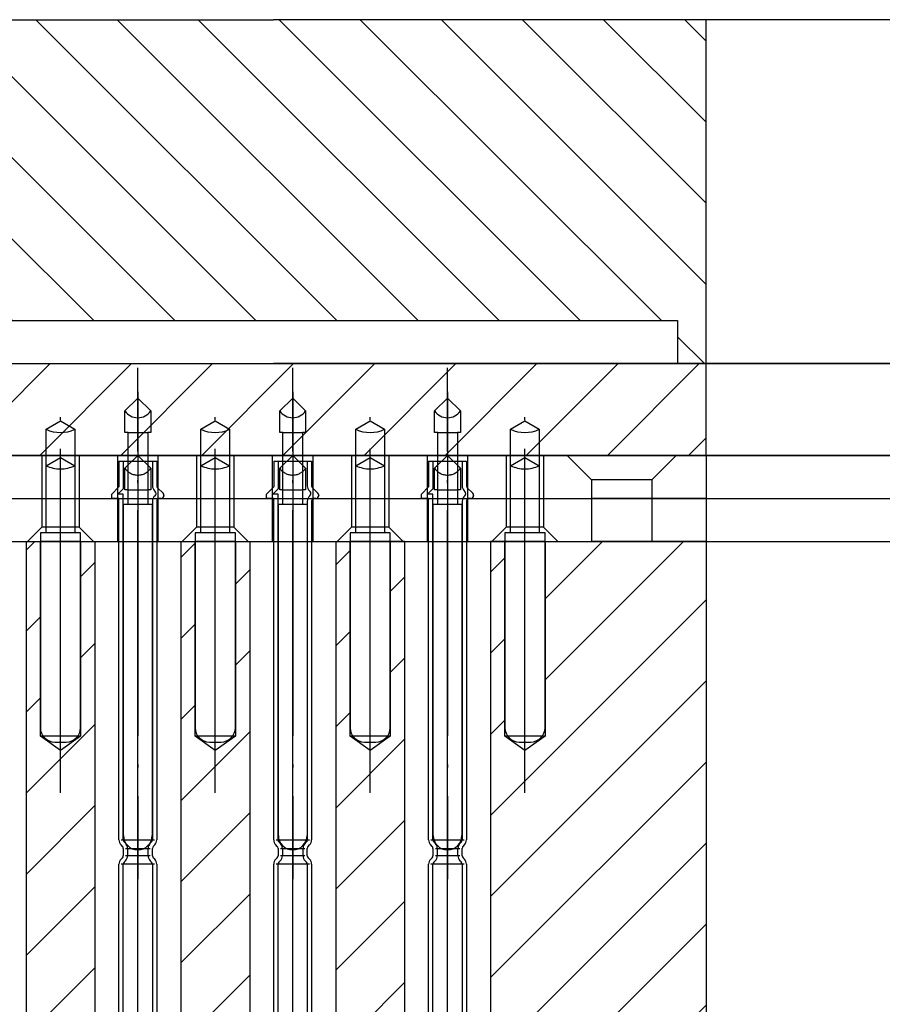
# Model space of a CAD drawing. Extents: x -1763 to 4575, y -3429 to 1051.
# Tile 8 of 80: x -79 to -49, y -2476 to -2442. Entities that reach past the tile are written whole.
import ezdxf

# ---------------------------------------------------------------- set-up
doc = ezdxf.new("R2010")
doc.units = 0
doc.linetypes.add('DASHED', pattern=[15, 7, -8])
doc.linetypes.add('DOT_CENTER', pattern=[14, 12, -1, 0, -1])
doc.layers.add('1', color=7, linetype='CONTINUOUS')
pattern_1 = [(45, (0, 0), (-1.4142136, 1.4142136), [])]

# ---------------------------------------------------------------- blocks, each defined once
blk = doc.blocks.new('DUTBD__178', base_point=(59.044, -3293.922))
at = {"layer": '1', "linetype": 'CONTINUOUS'}
h = blk.add_hatch(dxfattribs=at)
h.set_pattern_fill('USER', color=3, scale=2, angle=45, pattern_type=0)
h.set_pattern_definition(pattern_1)
h.paths.add_polyline_path([(-55, -2453.751), (-55, -2456.951), (-144.78, -2456.951), (-144.78, -2453.751)])
at = {"layer": '1', "color": 3, "linetype": 'CONTINUOUS'}
for p, q in [((-144.78, -2453.751), (-55, -2453.751)), ((-55, -2456.951), (-55, -2453.751)), ((-55, -2453.751), (55, -2453.751)), ((-55, -2456.951), (-144.78, -2456.951)), ((55, -2456.951), (-55, -2456.951))]:
    blk.add_line(p, q, dxfattribs=at)
blk = doc.blocks.new('SV_DUT_BO_STIFFENER__179', base_point=(203.824, -3290.722))
at = {"layer": '1', "linetype": 'CONTINUOUS'}
h = blk.add_hatch(dxfattribs=at)
h.set_pattern_fill('USER', color=1, scale=2, angle=135, pattern_type=0)
h.set_pattern_definition([(135, (0, 0), (-1.4142136, -1.4142136), [])])
h.paths.add_polyline_path([(-156, -2445.751), (-156, -2441.751), (-142.37, -2441.751), (-127.18, -2441.751), (-128.37, -2441.751), (-70.086, -2441.751), (-55, -2441.751), (-55, -2453.751), (-56, -2453.751), (-56, -2452.251), (-96.68, -2452.251), (-96.68, -2453.751), (-104.08, -2453.751), (-104.08, -2448.751), (-130.68, -2448.751), (-130.68, -2453.751), (-131.97, -2453.751), (-135.37, -2453.751), (-148, -2453.751)])
at = {"layer": '1', "color": 1, "linetype": 'CONTINUOUS'}
for p, q in [((-128.37, -2441.751), (-70.086, -2441.751)), ((-55, -2441.751), (-70.086, -2441.751)), ((55, -2441.751), (-55, -2441.751)), ((-55, -2453.751), (-55, -2441.751)), ((-96.68, -2452.251), (-56, -2452.251)), ((-56, -2452.251), (-56, -2453.751)), ((-96.68, -2453.751), (-70.086, -2453.751)), ((-56, -2453.751), (-70.086, -2453.751)), ((-55, -2453.751), (-56, -2453.751)), ((55, -2453.751), (-55, -2453.751))]:
    blk.add_line(p, q, dxfattribs=at)
at = {"layer": '1'}
blk.add_blockref('DUTBD__178', (59.044, -3293.922), dxfattribs=at)
blk = doc.blocks.new('POGO_DB__186', base_point=(-64.52, -2471.741))
at = {"layer": '1', "color": 2, "linetype": 'CONTINUOUS'}
for p, q in [((-64.02, -2454.951), (-64.47, -2455.401)), ((-63.57, -2455.401), (-64.02, -2454.951)), ((-64.47, -2456.151), (-64.47, -2455.401)), ((-63.57, -2455.401), (-63.57, -2456.151)), ((-64.363, -2456.151), (-64.47, -2456.151)), ((-64.363, -2456.151), (-63.677, -2456.151)), ((-64.363, -2458.651), (-64.363, -2456.151)), ((-63.57, -2456.151), (-63.677, -2456.151)), ((-63.677, -2456.151), (-63.677, -2458.651)), ((-64.52, -2458.651), (-64.363, -2458.651)), ((-64.52, -2470.211), (-64.52, -2458.651)), ((-64.363, -2458.651), (-63.677, -2458.651)), ((-63.677, -2458.651), (-63.52, -2458.651)), ((-63.52, -2458.651), (-63.52, -2470.211))]:
    blk.add_line(p, q, dxfattribs=at)
at = {"layer": '1', "color": 2, "linetype": 'DOT_CENTER'}
blk.add_line((-64.02, -2454.735), (-64.02, -2471.741), dxfattribs=at)
at = {"layer": '1', "color": 2, "linetype": 'DASHED'}
for p, q in [((-64.02, -2456.951), (-64.47, -2457.401)), ((-63.57, -2457.401), (-64.02, -2456.951)), ((-64.47, -2458.151), (-64.47, -2457.401)), ((-63.57, -2457.401), (-63.57, -2458.151)), ((-64.363, -2458.151), (-64.47, -2458.151)), ((-64.363, -2458.151), (-63.677, -2458.151)), ((-63.57, -2458.151), (-63.677, -2458.151))]:
    blk.add_line(p, q, dxfattribs=at)
at = {"layer": '1', "color": 2, "linetype": 'CONTINUOUS'}
for centre, radius, start, end in [((-64.02, -2455.093), 0.545, -145.6311, -34.3689), ((-64.02, -2470.211), 0.5, 180, -90), ((-64.02, -2470.211), 0.5, -90, 0)]:
    blk.add_arc(centre, radius, start, end, dxfattribs=at)
at = {"layer": '1', "color": 2, "linetype": 'DASHED'}
blk.add_arc((-64.02, -2457.093), 0.545, -145.6311, -34.3689, dxfattribs=at)
blk = doc.blocks.new('POGO_ASSY__187', base_point=(145.471, -3333.472))
at = {"layer": '1', "color": 3, "linetype": 'DOT_CENTER'}
for p, q in [((-64.02, -2470.921), (-64.02, -2453.9)), ((-64.02, -2471.216), (-64.02, -2470.921)), ((-64.02, -2508.863), (-64.02, -2471.216))]:
    blk.add_line(p, q, dxfattribs=at)
at = {"layer": '1', "color": 3, "linetype": 'CONTINUOUS'}
for p, q in [((-64.68, -2457.151), (-64.68, -2458.051)), ((-64.68, -2457.151), (-63.36, -2457.151)), ((-64.53, -2457.151), (-64.53, -2458.113)), ((-63.51, -2457.151), (-63.51, -2458.01)), ((-63.36, -2457.151), (-63.36, -2458.01)), ((-64.68, -2458.051), (-64.93, -2458.301)), ((-63.331, -2458.081), (-63.139, -2458.272)), ((-64.93, -2458.451), (-64.93, -2458.301)), ((-64.53, -2458.113), (-64.718, -2458.301)), ((-64.53, -2458.301), (-64.718, -2458.301)), ((-64.53, -2470.366), (-64.53, -2458.301)), ((-63.437, -2458.187), (-63.412, -2458.211)), ((-63.11, -2458.343), (-63.11, -2458.351)), ((-64.68, -2458.451), (-64.93, -2458.451)), ((-64.68, -2470.366), (-64.68, -2458.451)), ((-63.51, -2458.551), (-63.51, -2470.366)), ((-63.36, -2458.551), (-63.36, -2470.366)), ((-63.21, -2458.451), (-63.26, -2458.451)), ((-64.601, -2470.366), (-64.02, -2470.366)), ((-64.453, -2470.484), (-64.501, -2470.437)), ((-64.02, -2470.366), (-63.439, -2470.366)), ((-63.587, -2470.484), (-63.539, -2470.437)), ((-64.559, -2470.591), (-64.607, -2470.543)), ((-64.53, -2470.661), (-64.53, -2470.921)), ((-64.445, -2470.661), (-64.02, -2470.661)), ((-64.38, -2470.661), (-64.38, -2470.921)), ((-64.02, -2470.661), (-64.029, -2470.661)), ((-64.02, -2470.661), (-63.595, -2470.661)), ((-63.66, -2470.921), (-63.66, -2470.661)), ((-63.51, -2470.921), (-63.51, -2470.661)), ((-63.481, -2470.591), (-63.433, -2470.543)), ((-64.559, -2470.992), (-64.607, -2471.039)), ((-64.453, -2471.098), (-64.501, -2471.145)), ((-64.02, -2470.921), (-64.445, -2470.921)), ((-63.595, -2470.921), (-64.02, -2470.921)), ((-63.539, -2471.145), (-63.587, -2471.098)), ((-63.433, -2471.039), (-63.481, -2470.992)), ((-64.68, -2492.186), (-64.68, -2471.216)), ((-64.02, -2471.216), (-64.601, -2471.216)), ((-64.53, -2492.186), (-64.53, -2471.216)), ((-63.439, -2471.216), (-64.02, -2471.216)), ((-63.51, -2471.216), (-63.51, -2492.186)), ((-63.36, -2471.216), (-63.36, -2492.186))]:
    blk.add_line(p, q, dxfattribs=at)
for centre, radius, start, end in [((-63.26, -2458.01), 0.25, 180, -135), ((-63.26, -2458.01), 0.1, 180, -135), ((-63.26, -2458.551), 0.25, 129.6157, 180), ((-63.483, -2458.282), 0.1, -50.3843, 45), ((-63.21, -2458.351), 0.1, -90, 0), ((-63.21, -2458.343), 0.1, 0, 45), ((-63.26, -2458.551), 0.1, 90, 180), ((-64.43, -2470.366), 0.25, 180, -135), ((-64.43, -2470.366), 0.1, 180, -135), ((-63.61, -2470.366), 0.1, -45, 0), ((-63.61, -2470.366), 0.25, -45, 0), ((-64.63, -2470.661), 0.1, 0, 45), ((-64.63, -2470.661), 0.25, 0, 45), ((-63.41, -2470.661), 0.25, 135, 180), ((-63.41, -2470.661), 0.1, 135, 180), ((-64.43, -2471.216), 0.25, 135, 180), ((-64.63, -2470.921), 0.1, -45, 0), ((-64.63, -2470.921), 0.25, -45, 0), ((-63.41, -2470.921), 0.25, 180, -135), ((-63.41, -2470.921), 0.1, 180, -135), ((-63.61, -2471.216), 0.25, 0, 45), ((-64.43, -2471.216), 0.1, 135, 180), ((-63.61, -2471.216), 0.1, 0, 45)]:
    blk.add_arc(centre, radius, start, end, dxfattribs=at)
at = {"layer": '1'}
blk.add_blockref('POGO_DB__186', (-64.52, -2471.741), dxfattribs=at)
blk = doc.blocks.new('POGO_DB__188', base_point=(-69.92, -2471.741))
at = {"layer": '1', "color": 2, "linetype": 'CONTINUOUS'}
for p, q in [((-69.42, -2454.951), (-69.87, -2455.401)), ((-68.97, -2455.401), (-69.42, -2454.951)), ((-69.87, -2456.151), (-69.87, -2455.401)), ((-68.97, -2455.401), (-68.97, -2456.151)), ((-69.763, -2456.151), (-69.87, -2456.151)), ((-69.763, -2458.651), (-69.763, -2456.151)), ((-69.763, -2456.151), (-69.077, -2456.151)), ((-69.077, -2456.151), (-69.077, -2458.651)), ((-68.97, -2456.151), (-69.077, -2456.151)), ((-69.92, -2470.211), (-69.92, -2458.651)), ((-69.92, -2458.651), (-69.763, -2458.651)), ((-69.763, -2458.651), (-69.077, -2458.651)), ((-69.077, -2458.651), (-68.92, -2458.651)), ((-68.92, -2458.651), (-68.92, -2470.211))]:
    blk.add_line(p, q, dxfattribs=at)
at = {"layer": '1', "color": 2, "linetype": 'DOT_CENTER'}
blk.add_line((-69.42, -2454.735), (-69.42, -2471.741), dxfattribs=at)
at = {"layer": '1', "color": 2, "linetype": 'DASHED'}
for p, q in [((-69.42, -2456.951), (-69.87, -2457.401)), ((-68.97, -2457.401), (-69.42, -2456.951)), ((-69.87, -2458.151), (-69.87, -2457.401)), ((-68.97, -2457.401), (-68.97, -2458.151)), ((-69.763, -2458.151), (-69.87, -2458.151)), ((-69.763, -2458.151), (-69.077, -2458.151)), ((-68.97, -2458.151), (-69.077, -2458.151))]:
    blk.add_line(p, q, dxfattribs=at)
at = {"layer": '1', "color": 2, "linetype": 'CONTINUOUS'}
for centre, radius, start, end in [((-69.42, -2455.093), 0.545, -145.6311, -34.3689), ((-69.42, -2470.211), 0.5, 180, -90), ((-69.42, -2470.211), 0.5, -90, 0)]:
    blk.add_arc(centre, radius, start, end, dxfattribs=at)
at = {"layer": '1', "color": 2, "linetype": 'DASHED'}
blk.add_arc((-69.42, -2457.093), 0.545, -145.6311, -34.3689, dxfattribs=at)
blk = doc.blocks.new('POGO_ASSY__190', base_point=(140.071, -3333.472))
at = {"layer": '1', "color": 3, "linetype": 'DOT_CENTER'}
for p, q in [((-69.42, -2470.921), (-69.42, -2453.9)), ((-69.42, -2471.216), (-69.42, -2470.921)), ((-69.42, -2508.863), (-69.42, -2471.216))]:
    blk.add_line(p, q, dxfattribs=at)
at = {"layer": '1', "color": 3, "linetype": 'CONTINUOUS'}
for p, q in [((-70.08, -2457.151), (-68.76, -2457.151)), ((-70.08, -2457.151), (-70.08, -2458.051)), ((-69.93, -2457.151), (-69.93, -2458.113)), ((-68.91, -2457.151), (-68.91, -2458.01)), ((-68.76, -2457.151), (-68.76, -2458.01)), ((-70.08, -2458.051), (-70.33, -2458.301)), ((-68.731, -2458.081), (-68.539, -2458.272)), ((-70.33, -2458.451), (-70.33, -2458.301)), ((-69.93, -2458.113), (-70.118, -2458.301)), ((-69.93, -2458.301), (-70.118, -2458.301)), ((-69.93, -2470.366), (-69.93, -2458.301)), ((-68.837, -2458.187), (-68.812, -2458.211)), ((-68.51, -2458.343), (-68.51, -2458.351)), ((-70.08, -2458.451), (-70.33, -2458.451)), ((-70.08, -2470.366), (-70.08, -2458.451)), ((-68.91, -2458.551), (-68.91, -2470.366)), ((-68.76, -2458.551), (-68.76, -2470.366)), ((-68.61, -2458.451), (-68.66, -2458.451)), ((-70.001, -2470.366), (-69.42, -2470.366)), ((-69.853, -2470.484), (-69.901, -2470.437)), ((-69.42, -2470.366), (-68.839, -2470.366)), ((-68.987, -2470.484), (-68.939, -2470.437)), ((-69.959, -2470.591), (-70.007, -2470.543)), ((-69.93, -2470.661), (-69.93, -2470.921)), ((-69.845, -2470.661), (-69.42, -2470.661)), ((-69.78, -2470.661), (-69.78, -2470.921)), ((-69.42, -2470.661), (-69.429, -2470.661)), ((-69.42, -2470.661), (-68.995, -2470.661)), ((-69.06, -2470.921), (-69.06, -2470.661)), ((-68.91, -2470.921), (-68.91, -2470.661)), ((-68.881, -2470.591), (-68.833, -2470.543)), ((-69.959, -2470.992), (-70.007, -2471.039)), ((-69.853, -2471.098), (-69.901, -2471.145)), ((-69.42, -2470.921), (-69.845, -2470.921)), ((-68.995, -2470.921), (-69.42, -2470.921)), ((-68.939, -2471.145), (-68.987, -2471.098)), ((-68.833, -2471.039), (-68.881, -2470.992)), ((-70.08, -2492.186), (-70.08, -2471.216)), ((-69.42, -2471.216), (-70.001, -2471.216)), ((-69.93, -2492.186), (-69.93, -2471.216)), ((-68.839, -2471.216), (-69.42, -2471.216)), ((-68.91, -2471.216), (-68.91, -2492.186)), ((-68.76, -2471.216), (-68.76, -2492.186))]:
    blk.add_line(p, q, dxfattribs=at)
for centre, radius, start, end in [((-68.66, -2458.01), 0.25, 180, -135), ((-68.66, -2458.01), 0.1, 180, -135), ((-68.66, -2458.551), 0.25, 129.6157, 180), ((-68.883, -2458.282), 0.1, -50.3843, 45), ((-68.61, -2458.351), 0.1, -90, 0), ((-68.61, -2458.343), 0.1, 0, 45), ((-68.66, -2458.551), 0.1, 90, 180), ((-69.83, -2470.366), 0.25, 180, -135), ((-69.83, -2470.366), 0.1, 180, -135), ((-69.01, -2470.366), 0.1, -45, 0), ((-69.01, -2470.366), 0.25, -45, 0), ((-70.03, -2470.661), 0.1, 0, 45), ((-70.03, -2470.661), 0.25, 0, 45), ((-68.81, -2470.661), 0.25, 135, 180), ((-68.81, -2470.661), 0.1, 135, 180), ((-69.83, -2471.216), 0.25, 135, 180), ((-70.03, -2470.921), 0.1, -45, 0), ((-70.03, -2470.921), 0.25, -45, 0), ((-68.81, -2470.921), 0.25, 180, -135), ((-68.81, -2470.921), 0.1, 180, -135), ((-69.01, -2471.216), 0.25, 0, 45), ((-69.83, -2471.216), 0.1, 135, 180), ((-69.01, -2471.216), 0.1, 0, 45)]:
    blk.add_arc(centre, radius, start, end, dxfattribs=at)
at = {"layer": '1'}
blk.add_blockref('POGO_DB__188', (-69.92, -2471.741), dxfattribs=at)
blk = doc.blocks.new('POGO_DB__192', base_point=(-75.32, -2471.741))
at = {"layer": '1', "color": 2, "linetype": 'CONTINUOUS'}
for p, q in [((-74.82, -2454.951), (-75.27, -2455.401)), ((-74.37, -2455.401), (-74.82, -2454.951)), ((-75.27, -2456.151), (-75.27, -2455.401)), ((-74.37, -2455.401), (-74.37, -2456.151)), ((-75.163, -2456.151), (-75.27, -2456.151)), ((-75.163, -2456.151), (-74.477, -2456.151)), ((-75.163, -2458.651), (-75.163, -2456.151)), ((-74.37, -2456.151), (-74.477, -2456.151)), ((-74.477, -2456.151), (-74.477, -2458.651)), ((-75.32, -2458.651), (-75.163, -2458.651)), ((-75.32, -2470.211), (-75.32, -2458.651)), ((-75.163, -2458.651), (-74.477, -2458.651)), ((-74.477, -2458.651), (-74.32, -2458.651)), ((-74.32, -2458.651), (-74.32, -2470.211))]:
    blk.add_line(p, q, dxfattribs=at)
at = {"layer": '1', "color": 2, "linetype": 'DOT_CENTER'}
blk.add_line((-74.82, -2454.735), (-74.82, -2471.741), dxfattribs=at)
at = {"layer": '1', "color": 2, "linetype": 'DASHED'}
for p, q in [((-74.82, -2456.951), (-75.27, -2457.401)), ((-74.37, -2457.401), (-74.82, -2456.951)), ((-75.27, -2458.151), (-75.27, -2457.401)), ((-74.37, -2457.401), (-74.37, -2458.151)), ((-75.163, -2458.151), (-75.27, -2458.151)), ((-75.163, -2458.151), (-74.477, -2458.151)), ((-74.37, -2458.151), (-74.477, -2458.151))]:
    blk.add_line(p, q, dxfattribs=at)
at = {"layer": '1', "color": 2, "linetype": 'CONTINUOUS'}
for centre, radius, start, end in [((-74.82, -2455.093), 0.545, -145.6311, -34.3689), ((-74.82, -2470.211), 0.5, 180, -90), ((-74.82, -2470.211), 0.5, -90, 0)]:
    blk.add_arc(centre, radius, start, end, dxfattribs=at)
at = {"layer": '1', "color": 2, "linetype": 'DASHED'}
blk.add_arc((-74.82, -2457.093), 0.545, -145.6311, -34.3689, dxfattribs=at)
blk = doc.blocks.new('POGO_ASSY__193', base_point=(134.671, -3333.472))
at = {"layer": '1', "color": 3, "linetype": 'DOT_CENTER'}
for p, q in [((-74.82, -2470.921), (-74.82, -2453.9)), ((-74.82, -2471.216), (-74.82, -2470.921)), ((-74.82, -2508.863), (-74.82, -2471.216))]:
    blk.add_line(p, q, dxfattribs=at)
at = {"layer": '1', "color": 3, "linetype": 'CONTINUOUS'}
for p, q in [((-75.48, -2457.151), (-75.48, -2458.051)), ((-75.48, -2457.151), (-74.16, -2457.151)), ((-75.33, -2457.151), (-75.33, -2458.113)), ((-74.31, -2457.151), (-74.31, -2458.01)), ((-74.16, -2457.151), (-74.16, -2458.01)), ((-75.48, -2458.051), (-75.73, -2458.301)), ((-74.131, -2458.081), (-73.939, -2458.272)), ((-75.73, -2458.451), (-75.73, -2458.301)), ((-75.33, -2458.113), (-75.518, -2458.301)), ((-75.33, -2458.301), (-75.518, -2458.301)), ((-75.33, -2470.366), (-75.33, -2458.301)), ((-74.237, -2458.187), (-74.212, -2458.211)), ((-73.91, -2458.343), (-73.91, -2458.351)), ((-75.48, -2458.451), (-75.73, -2458.451)), ((-75.48, -2470.366), (-75.48, -2458.451)), ((-74.31, -2458.551), (-74.31, -2470.366)), ((-74.16, -2458.551), (-74.16, -2470.366)), ((-74.01, -2458.451), (-74.06, -2458.451)), ((-75.401, -2470.366), (-74.82, -2470.366)), ((-75.253, -2470.484), (-75.301, -2470.437)), ((-74.82, -2470.366), (-74.239, -2470.366)), ((-74.387, -2470.484), (-74.339, -2470.437)), ((-75.359, -2470.591), (-75.407, -2470.543)), ((-75.33, -2470.661), (-75.33, -2470.921)), ((-75.245, -2470.661), (-74.82, -2470.661)), ((-75.18, -2470.661), (-75.18, -2470.921)), ((-74.82, -2470.661), (-74.829, -2470.661)), ((-74.82, -2470.661), (-74.395, -2470.661)), ((-74.46, -2470.921), (-74.46, -2470.661)), ((-74.31, -2470.921), (-74.31, -2470.661)), ((-74.281, -2470.591), (-74.233, -2470.543)), ((-75.359, -2470.992), (-75.407, -2471.039)), ((-75.253, -2471.098), (-75.301, -2471.145)), ((-74.82, -2470.921), (-75.245, -2470.921)), ((-74.395, -2470.921), (-74.82, -2470.921)), ((-74.339, -2471.145), (-74.387, -2471.098)), ((-74.233, -2471.039), (-74.281, -2470.992)), ((-75.48, -2492.186), (-75.48, -2471.216)), ((-74.82, -2471.216), (-75.401, -2471.216)), ((-75.33, -2492.186), (-75.33, -2471.216)), ((-74.239, -2471.216), (-74.82, -2471.216)), ((-74.31, -2471.216), (-74.31, -2492.186)), ((-74.16, -2471.216), (-74.16, -2492.186))]:
    blk.add_line(p, q, dxfattribs=at)
for centre, radius, start, end in [((-74.06, -2458.01), 0.25, 180, -135), ((-74.06, -2458.01), 0.1, 180, -135), ((-74.06, -2458.551), 0.25, 129.6157, 180), ((-74.283, -2458.282), 0.1, -50.3843, 45), ((-74.01, -2458.351), 0.1, -90, 0), ((-74.01, -2458.343), 0.1, 0, 45), ((-74.06, -2458.551), 0.1, 90, 180), ((-75.23, -2470.366), 0.25, 180, -135), ((-75.23, -2470.366), 0.1, 180, -135), ((-74.41, -2470.366), 0.1, -45, 0), ((-74.41, -2470.366), 0.25, -45, 0), ((-75.43, -2470.661), 0.1, 0, 45), ((-75.43, -2470.661), 0.25, 0, 45), ((-74.21, -2470.661), 0.25, 135, 180), ((-74.21, -2470.661), 0.1, 135, 180), ((-75.23, -2471.216), 0.25, 135, 180), ((-75.43, -2470.921), 0.1, -45, 0), ((-75.43, -2470.921), 0.25, -45, 0), ((-74.21, -2470.921), 0.25, 180, -135), ((-74.21, -2470.921), 0.1, 180, -135), ((-74.41, -2471.216), 0.25, 0, 45), ((-75.23, -2471.216), 0.1, 135, 180), ((-74.41, -2471.216), 0.1, 0, 45)]:
    blk.add_arc(centre, radius, start, end, dxfattribs=at)
at = {"layer": '1'}
blk.add_blockref('POGO_DB__192', (-75.32, -2471.741), dxfattribs=at)
blk = doc.blocks.new('GND_POGO__194', base_point=(137.809, -3306.85))
at = {"layer": '1', "color": 6, "linetype": 'DOT_CENTER'}
blk.add_line((-61.32, -2468.718), (-61.32, -2455.399), dxfattribs=at)
at = {"layer": '1', "color": 6, "linetype": 'CONTINUOUS'}
for p, q in [((-61.82, -2456.04), (-61.32, -2455.751)), ((-61.32, -2455.751), (-60.82, -2456.04)), ((-61.82, -2459.651), (-61.82, -2456.04)), ((-60.82, -2456.04), (-60.82, -2459.651)), ((-62.02, -2459.651), (-62.02, -2466.451)), ((-61.82, -2459.651), (-62.02, -2459.651)), ((-60.82, -2459.651), (-61.82, -2459.651)), ((-60.62, -2459.651), (-60.82, -2459.651)), ((-60.62, -2466.451), (-60.62, -2459.651)), ((-61.52, -2466.951), (-61.12, -2466.951))]:
    blk.add_line(p, q, dxfattribs=at)
at = {"layer": '1', "color": 6, "linetype": 'DASHED'}
for p, q in [((-61.82, -2457.31), (-61.32, -2457.021)), ((-61.32, -2457.021), (-60.82, -2457.31))]:
    blk.add_line(p, q, dxfattribs=at)
at = {"layer": '1', "color": 6, "linetype": 'CONTINUOUS'}
for centre, radius, start, end in [((-61.32, -2454.999), 1.155, -115.6627, -64.3373), ((-61.52, -2466.451), 0.5, 180, -90), ((-61.12, -2466.451), 0.5, -90, 0)]:
    blk.add_arc(centre, radius, start, end, dxfattribs=at)
at = {"layer": '1', "color": 6, "linetype": 'DASHED'}
blk.add_arc((-61.32, -2456.269), 1.155, -115.6627, -64.3373, dxfattribs=at)
blk = doc.blocks.new('GND_POGO__195', base_point=(132.409, -3306.85))
at = {"layer": '1', "color": 6, "linetype": 'DOT_CENTER'}
blk.add_line((-66.72, -2468.718), (-66.72, -2455.399), dxfattribs=at)
at = {"layer": '1', "color": 6, "linetype": 'CONTINUOUS'}
for p, q in [((-67.22, -2456.04), (-66.72, -2455.751)), ((-66.72, -2455.751), (-66.22, -2456.04)), ((-67.22, -2459.651), (-67.22, -2456.04)), ((-66.22, -2456.04), (-66.22, -2459.651)), ((-67.22, -2459.651), (-67.42, -2459.651)), ((-67.42, -2459.651), (-67.42, -2466.451)), ((-66.22, -2459.651), (-67.22, -2459.651)), ((-66.02, -2459.651), (-66.22, -2459.651)), ((-66.02, -2466.451), (-66.02, -2459.651)), ((-66.92, -2466.951), (-66.52, -2466.951))]:
    blk.add_line(p, q, dxfattribs=at)
at = {"layer": '1', "color": 6, "linetype": 'DASHED'}
for p, q in [((-67.22, -2457.31), (-66.72, -2457.021)), ((-66.72, -2457.021), (-66.22, -2457.31))]:
    blk.add_line(p, q, dxfattribs=at)
at = {"layer": '1', "color": 6, "linetype": 'CONTINUOUS'}
for centre, radius, start, end in [((-66.72, -2454.999), 1.155, -115.6627, -64.3373), ((-66.92, -2466.451), 0.5, 180, -90), ((-66.52, -2466.451), 0.5, -90, 0)]:
    blk.add_arc(centre, radius, start, end, dxfattribs=at)
at = {"layer": '1', "color": 6, "linetype": 'DASHED'}
blk.add_arc((-66.72, -2456.269), 1.155, -115.6627, -64.3373, dxfattribs=at)
blk = doc.blocks.new('GND_POGO__196', base_point=(132.409, -3306.85))
at = {"layer": '1', "color": 6, "linetype": 'DOT_CENTER'}
blk.add_line((-66.72, -2468.718), (-66.72, -2455.399), dxfattribs=at)
at = {"layer": '1', "color": 6, "linetype": 'CONTINUOUS'}
for p, q in [((-67.22, -2456.04), (-66.72, -2455.751)), ((-66.72, -2455.751), (-66.22, -2456.04)), ((-67.22, -2459.651), (-67.22, -2456.04)), ((-66.22, -2456.04), (-66.22, -2459.651)), ((-67.22, -2459.651), (-67.42, -2459.651)), ((-67.42, -2459.651), (-67.42, -2466.451)), ((-66.22, -2459.651), (-67.22, -2459.651)), ((-66.02, -2459.651), (-66.22, -2459.651)), ((-66.02, -2466.451), (-66.02, -2459.651)), ((-66.92, -2466.951), (-66.52, -2466.951))]:
    blk.add_line(p, q, dxfattribs=at)
at = {"layer": '1', "color": 6, "linetype": 'DASHED'}
for p, q in [((-67.22, -2457.31), (-66.72, -2457.021)), ((-66.72, -2457.021), (-66.22, -2457.31))]:
    blk.add_line(p, q, dxfattribs=at)
at = {"layer": '1', "color": 6, "linetype": 'CONTINUOUS'}
for centre, radius, start, end in [((-66.72, -2454.999), 1.155, -115.6627, -64.3373), ((-66.92, -2466.451), 0.5, 180, -90), ((-66.52, -2466.451), 0.5, -90, 0)]:
    blk.add_arc(centre, radius, start, end, dxfattribs=at)
at = {"layer": '1', "color": 6, "linetype": 'DASHED'}
blk.add_arc((-66.72, -2456.269), 1.155, -115.6627, -64.3373, dxfattribs=at)
blk = doc.blocks.new('GND_POGO__197', base_point=(127.009, -3306.85))
at = {"layer": '1', "color": 6, "linetype": 'DOT_CENTER'}
blk.add_line((-72.12, -2468.718), (-72.12, -2455.399), dxfattribs=at)
at = {"layer": '1', "color": 6, "linetype": 'CONTINUOUS'}
for p, q in [((-72.62, -2456.04), (-72.12, -2455.751)), ((-72.12, -2455.751), (-71.62, -2456.04)), ((-72.62, -2459.651), (-72.62, -2456.04)), ((-71.62, -2456.04), (-71.62, -2459.651)), ((-72.82, -2459.651), (-72.82, -2466.451)), ((-72.62, -2459.651), (-72.82, -2459.651)), ((-71.62, -2459.651), (-72.62, -2459.651)), ((-71.42, -2459.651), (-71.62, -2459.651)), ((-71.42, -2466.451), (-71.42, -2459.651)), ((-72.32, -2466.951), (-71.92, -2466.951))]:
    blk.add_line(p, q, dxfattribs=at)
at = {"layer": '1', "color": 6, "linetype": 'DASHED'}
for p, q in [((-72.62, -2457.31), (-72.12, -2457.021)), ((-72.12, -2457.021), (-71.62, -2457.31))]:
    blk.add_line(p, q, dxfattribs=at)
at = {"layer": '1', "color": 6, "linetype": 'CONTINUOUS'}
for centre, radius, start, end in [((-72.12, -2454.999), 1.155, -115.6627, -64.3373), ((-72.32, -2466.451), 0.5, 180, -90), ((-71.92, -2466.451), 0.5, -90, 0)]:
    blk.add_arc(centre, radius, start, end, dxfattribs=at)
at = {"layer": '1', "color": 6, "linetype": 'DASHED'}
blk.add_arc((-72.12, -2456.269), 1.155, -115.6627, -64.3373, dxfattribs=at)
blk = doc.blocks.new('GND_POGO__198', base_point=(121.609, -3306.85))
at = {"layer": '1', "color": 6, "linetype": 'DOT_CENTER'}
blk.add_line((-77.52, -2468.718), (-77.52, -2455.399), dxfattribs=at)
at = {"layer": '1', "color": 6, "linetype": 'CONTINUOUS'}
for p, q in [((-78.02, -2456.04), (-77.52, -2455.751)), ((-77.52, -2455.751), (-77.02, -2456.04)), ((-78.02, -2459.651), (-78.02, -2456.04)), ((-77.02, -2456.04), (-77.02, -2459.651)), ((-78.02, -2459.651), (-78.22, -2459.651)), ((-78.22, -2459.651), (-78.22, -2466.451)), ((-77.02, -2459.651), (-78.02, -2459.651)), ((-76.82, -2459.651), (-77.02, -2459.651)), ((-76.82, -2466.451), (-76.82, -2459.651)), ((-77.72, -2466.951), (-77.32, -2466.951))]:
    blk.add_line(p, q, dxfattribs=at)
at = {"layer": '1', "color": 6, "linetype": 'DASHED'}
for p, q in [((-78.02, -2457.31), (-77.52, -2457.021)), ((-77.52, -2457.021), (-77.02, -2457.31))]:
    blk.add_line(p, q, dxfattribs=at)
at = {"layer": '1', "color": 6, "linetype": 'CONTINUOUS'}
for centre, radius, start, end in [((-77.52, -2454.999), 1.155, -115.6627, -64.3373), ((-77.72, -2466.451), 0.5, 180, -90), ((-77.32, -2466.451), 0.5, -90, 0)]:
    blk.add_arc(centre, radius, start, end, dxfattribs=at)
at = {"layer": '1', "color": 6, "linetype": 'DASHED'}
blk.add_arc((-77.52, -2456.269), 1.155, -115.6627, -64.3373, dxfattribs=at)
blk = doc.blocks.new('SV_ISOLATOR__200', base_point=(79.824, -3295.422))
at = {"layer": '1', "color": 7, "linetype": 'CONTINUOUS'}
for p, q in [((-79.51, -2456.951), (-59.85, -2456.951)), ((-78.17, -2456.951), (-78.17, -2458.451)), ((-76.87, -2456.951), (-76.87, -2458.451)), ((-75.52, -2458.451), (-75.52, -2456.951)), ((-74.12, -2456.951), (-74.12, -2458.451)), ((-72.77, -2456.951), (-72.77, -2458.451)), ((-71.47, -2456.951), (-71.47, -2458.451)), ((-70.12, -2458.451), (-70.12, -2456.951)), ((-68.72, -2456.951), (-68.72, -2458.451)), ((-67.37, -2456.951), (-67.37, -2458.451)), ((-66.07, -2456.951), (-66.07, -2458.451)), ((-64.72, -2458.451), (-64.72, -2456.951)), ((-63.32, -2456.951), (-63.32, -2458.451)), ((-61.97, -2456.951), (-61.97, -2458.451)), ((-60.67, -2456.951), (-60.67, -2458.451)), ((-59.85, -2456.951), (-56.05, -2456.951)), ((-59, -2457.801), (-59.85, -2456.951)), ((-56.05, -2456.951), (-56.9, -2457.801)), ((-56.05, -2456.951), (-55, -2456.951)), ((-55, -2456.951), (-55, -2458.451)), ((-55, -2456.951), (55, -2456.951)), ((-59, -2457.801), (-59, -2458.451)), ((-56.9, -2457.801), (-59, -2457.801)), ((-56.9, -2457.801), (-56.9, -2458.451)), ((-104.547, -2458.451), (-59, -2458.451)), ((-56.9, -2458.451), (-59, -2458.451)), ((-55, -2458.451), (-56.9, -2458.451)), ((-55, -2458.451), (55, -2458.451))]:
    blk.add_line(p, q, dxfattribs=at)
blk = doc.blocks.new('SV_ISOLATOR__206', base_point=(79.824, -3296.922))
at = {"layer": '1', "color": 42, "linetype": 'CONTINUOUS'}
for p, q in [((-103.697, -2458.451), (-55, -2458.451)), ((-78.17, -2458.451), (-78.17, -2459.451)), ((-76.87, -2458.451), (-76.87, -2459.451)), ((-75.52, -2459.951), (-75.52, -2458.451)), ((-74.12, -2458.451), (-74.12, -2459.951)), ((-72.77, -2458.451), (-72.77, -2459.451)), ((-71.47, -2458.451), (-71.47, -2459.451)), ((-70.12, -2459.951), (-70.12, -2458.451)), ((-68.72, -2458.451), (-68.72, -2459.951)), ((-67.37, -2458.451), (-67.37, -2459.451)), ((-66.07, -2458.451), (-66.07, -2459.451)), ((-64.72, -2459.951), (-64.72, -2458.451)), ((-63.32, -2458.451), (-63.32, -2459.951)), ((-61.97, -2458.451), (-61.97, -2459.451)), ((-60.67, -2458.451), (-60.67, -2459.451)), ((-59, -2458.451), (-59, -2459.951)), ((-56.9, -2458.451), (-56.9, -2459.951)), ((-55, -2458.451), (55, -2458.451)), ((-55, -2458.451), (-55, -2459.951)), ((-78.17, -2459.451), (-78.67, -2459.951)), ((-76.87, -2459.451), (-78.17, -2459.451)), ((-76.87, -2459.451), (-76.37, -2459.951)), ((-72.77, -2459.451), (-73.27, -2459.951)), ((-71.47, -2459.451), (-72.77, -2459.451)), ((-71.47, -2459.451), (-70.97, -2459.951)), ((-67.37, -2459.451), (-67.87, -2459.951)), ((-66.07, -2459.451), (-67.37, -2459.451)), ((-66.07, -2459.451), (-65.57, -2459.951)), ((-61.97, -2459.451), (-62.47, -2459.951)), ((-60.67, -2459.451), (-61.97, -2459.451)), ((-60.67, -2459.451), (-60.17, -2459.951)), ((-81.77, -2459.951), (-59, -2459.951)), ((-56.9, -2459.951), (-59, -2459.951)), ((-55, -2459.951), (-56.9, -2459.951)), ((-55, -2459.951), (55, -2459.951))]:
    blk.add_line(p, q, dxfattribs=at)
blk = doc.blocks.new('SV_POGOTOWER__211', base_point=(303.824, -3337.479))
at = {"layer": '1', "linetype": 'CONTINUOUS'}
h = blk.add_hatch(dxfattribs=at)
h.set_pattern_fill('USER', color=4, scale=2, angle=45, pattern_type=0)
h.set_pattern_definition(pattern_1)
h.paths.add_polyline_path([(-78.72, -2459.951), (-78.22, -2459.951), (-78.22, -2466.751), (-77.52, -2467.251), (-76.82, -2466.751), (-76.82, -2459.951), (-76.32, -2459.951), (-76.32, -2503.951), (-76.82, -2503.951), (-76.82, -2496.751), (-77.52, -2496.251), (-78.22, -2496.751), (-78.22, -2503.951), (-78.72, -2503.951)])
h = blk.add_hatch(dxfattribs=at)
h.set_pattern_fill('USER', color=4, scale=2, angle=45, pattern_type=0)
h.set_pattern_definition(pattern_1)
h.paths.add_polyline_path([(-73.32, -2459.951), (-72.82, -2459.951), (-72.82, -2466.751), (-72.12, -2467.251), (-71.42, -2466.751), (-71.42, -2459.951), (-70.92, -2459.951), (-70.92, -2503.951), (-71.42, -2503.951), (-71.42, -2496.751), (-72.12, -2496.251), (-72.82, -2496.751), (-72.82, -2503.951), (-73.32, -2503.951)])
h = blk.add_hatch(dxfattribs=at)
h.set_pattern_fill('USER', color=4, scale=2, angle=45, pattern_type=0)
h.set_pattern_definition(pattern_1)
h.paths.add_polyline_path([(-67.92, -2459.951), (-67.42, -2459.951), (-67.42, -2466.751), (-66.72, -2467.251), (-66.02, -2466.751), (-66.02, -2459.951), (-65.52, -2459.951), (-65.52, -2503.951), (-66.02, -2503.951), (-66.02, -2496.751), (-66.72, -2496.251), (-67.42, -2496.751), (-67.42, -2503.951), (-67.92, -2503.951)])
h = blk.add_hatch(dxfattribs=at)
h.set_pattern_fill('USER', color=4, scale=2, angle=45, pattern_type=0)
h.set_pattern_definition(pattern_1)
h.paths.add_polyline_path([(-62.52, -2459.951), (-62.02, -2459.951), (-62.02, -2466.751), (-61.32, -2467.251), (-60.62, -2466.751), (-60.62, -2459.951), (-55, -2459.951), (-55, -2496.051), (-56, -2496.051), (-55.999, -2503.951), (-57.15, -2503.951), (-57.15, -2499.951), (-57.15, -2497.951), (-57.95, -2497.451), (-58.75, -2497.951), (-58.75, -2499.951), (-58.75, -2503.951), (-60.62, -2503.951), (-60.62, -2496.751), (-61.32, -2496.251), (-62.02, -2496.751), (-62.02, -2503.951), (-62.52, -2503.951)])
at = {"layer": '1', "color": 4, "linetype": 'DOT_CENTER'}
for p, q in [((-77.52, -2468.527), (-77.52, -2458.859)), ((-74.82, -2505.209), (-74.82, -2458.859)), ((-72.12, -2468.527), (-72.12, -2458.859)), ((-69.42, -2505.209), (-69.42, -2458.859)), ((-66.72, -2468.527), (-66.72, -2458.859)), ((-64.02, -2505.209), (-64.02, -2458.859)), ((-61.32, -2468.527), (-61.32, -2458.859))]:
    blk.add_line(p, q, dxfattribs=at)
at = {"layer": '1', "color": 4, "linetype": 'CONTINUOUS'}
for p, q in [((-81.72, -2459.951), (-78.72, -2459.951)), ((-78.72, -2459.951), (-78.72, -2503.951)), ((-78.72, -2459.951), (-78.22, -2459.951)), ((-76.82, -2459.951), (-78.22, -2459.951)), ((-78.22, -2466.751), (-78.22, -2459.951)), ((-76.82, -2459.951), (-76.32, -2459.951)), ((-76.82, -2459.951), (-76.82, -2466.751)), ((-76.32, -2459.951), (-76.32, -2503.951)), ((-76.32, -2459.951), (-73.32, -2459.951)), ((-73.32, -2459.951), (-73.32, -2503.951)), ((-73.32, -2459.951), (-72.82, -2459.951)), ((-71.42, -2459.951), (-72.82, -2459.951)), ((-72.82, -2466.751), (-72.82, -2459.951)), ((-71.42, -2459.951), (-70.92, -2459.951)), ((-71.42, -2459.951), (-71.42, -2466.751)), ((-70.92, -2459.951), (-70.92, -2503.951)), ((-70.92, -2459.951), (-67.92, -2459.951)), ((-67.92, -2459.951), (-67.92, -2503.951)), ((-67.92, -2459.951), (-67.42, -2459.951)), ((-66.02, -2459.951), (-67.42, -2459.951)), ((-67.42, -2466.751), (-67.42, -2459.951)), ((-66.02, -2459.951), (-66.02, -2466.751)), ((-65.52, -2459.951), (-66.02, -2459.951)), ((-65.52, -2459.951), (-65.52, -2503.951)), ((-65.52, -2459.951), (-62.52, -2459.951)), ((-62.02, -2459.951), (-62.52, -2459.951)), ((-62.52, -2459.951), (-62.52, -2503.951)), ((-60.62, -2459.951), (-62.02, -2459.951)), ((-62.02, -2466.751), (-62.02, -2459.951)), ((-60.62, -2459.951), (-55, -2459.951)), ((-60.62, -2459.951), (-60.62, -2466.751)), ((-55, -2459.951), (-55, -2496.051)), ((-55, -2459.951), (0, -2459.951)), ((-76.82, -2466.751), (-78.22, -2466.751)), ((-77.52, -2467.251), (-78.22, -2466.751)), ((-76.82, -2466.751), (-77.52, -2467.251)), ((-71.42, -2466.751), (-72.82, -2466.751)), ((-72.12, -2467.251), (-72.82, -2466.751)), ((-71.42, -2466.751), (-72.12, -2467.251)), ((-66.02, -2466.751), (-67.42, -2466.751)), ((-66.72, -2467.251), (-67.42, -2466.751)), ((-66.02, -2466.751), (-66.72, -2467.251)), ((-60.62, -2466.751), (-62.02, -2466.751)), ((-61.32, -2467.251), (-62.02, -2466.751)), ((-60.62, -2466.751), (-61.32, -2467.251))]:
    blk.add_line(p, q, dxfattribs=at)
at = {"layer": '1'}
for name, p in [('POGO_ASSY__193', (134.671, -3333.472)), ('POGO_ASSY__190', (140.071, -3333.472)), ('POGO_ASSY__187', (145.471, -3333.472)), ('GND_POGO__198', (121.609, -3306.85)), ('GND_POGO__197', (127.009, -3306.85)), ('GND_POGO__195', (132.409, -3306.85)), ('GND_POGO__196', (132.409, -3306.85)), ('GND_POGO__194', (137.809, -3306.85)), ('SV_ISOLATOR__200', (79.824, -3295.422)), ('SV_ISOLATOR__206', (79.824, -3296.922))]:
    blk.add_blockref(name, p, dxfattribs=at)
blk = doc.blocks.new('SIDE_VIEW__215', base_point=(-19.45, -3345.858))
at = {"layer": '1'}
for name, p in [('SV_DUT_BO_STIFFENER__179', (203.824, -3290.722)), ('SV_POGOTOWER__211', (303.824, -3337.479))]:
    blk.add_blockref(name, p, dxfattribs=at)
blk = doc.blocks.new('WPIF_TSK__216', base_point=(37.824, -3712.742))
at = {"layer": '1'}
blk.add_blockref('SIDE_VIEW__215', (-19.45, -3345.858), dxfattribs=at)
blk = doc.blocks.new('C-E2803-62282-1S11B__217', base_point=(0, -2449.251))
at = {"layer": '1'}
blk.add_blockref('WPIF_TSK__216', (37.824, -3712.742), dxfattribs=at)

msp = doc.modelspace()

# ---------------------------------------------------------------- block references
at = {"layer": '1'}
msp.add_blockref('C-E2803-62282-1S11B__217', (0, -2449.251), dxfattribs=at)

doc.saveas('drawing.dxf')
